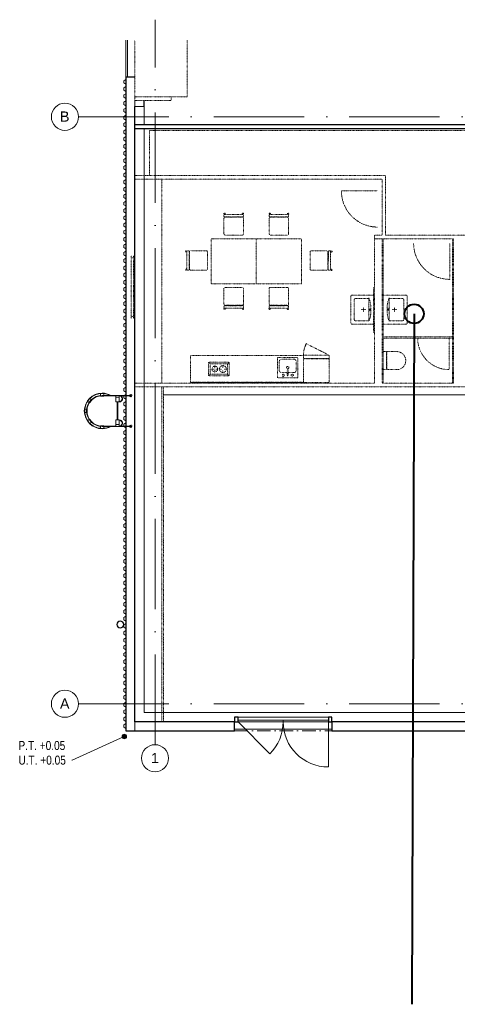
# Model space of a CAD drawing. Header units: millimetres. Extents: x -34728 to 839610, y -480656 to 464976.
# Tile 10 of 69: x -27647 to -17951, y -27888 to -6081. Entities that reach past the tile are written whole.
import ezdxf

# ---------------------------------------------------------------- set-up
doc = ezdxf.new("R2010")
doc.units = ezdxf.units.MM
for name, pattern in [('B_CARA_12', [2.6, 1, -0.8, 0, -0.8]), ('ČERCHOVANÁ', [25.4, 12.7, -6.35, 0, -6.35]), ('Čerchovaná 20mm', [3000, 2000, -500, 0, -500]), ('Čerchovaná 3mm', [500, 300, -100, 0, -100])]:
    doc.linetypes.add(name, pattern=pattern)
doc.layers.get('0').update_dxf_attribs({"color": 9})
for name, color, linetype, lineweight in [('CA_DVERE', 9, 'Continuous', 13), ('CA_DVERE18', 9, 'Continuous', 9), ('CA_DVERE25', 9, 'Continuous', 9), ('CA_DVERE_NEVHRA1', 9, 'Čerchovaná 3mm', 13), ('CA_IMPORTY18', 8, 'Continuous', 9), ('CA_OKNA25', 9, 'Continuous', 13), ('CA_OSY', 9, 'ČERCHOVANÁ', 9), ('CA_PODLAHA25', 9, 'Continuous', 13), ('CA_POHHRA18', 9, 'Continuous', 9), ('CA_POHHRA25', 9, 'Continuous', 13), ('CA_REZY', 9, 'Continuous', 25), ('CA_TEXT25', 9, 'Continuous', 9), ('CA_TEXT35', 9, 'Continuous', 9), ('CA_ZARIZPRED', 5, 'Continuous', 13)]:
    doc.layers.add(name, color=color, linetype=linetype, lineweight=lineweight)
doc.layers.add('khilfe', color=2, linetype='Continuous', lineweight=53, plot=False)
doc.styles.add('Arial_1', font='arial.ttf', dxfattribs={"height": 450})
doc.styles.add('Arial_2', font='arial.ttf', dxfattribs={"width": 0.8, "height": 200})

# ---------------------------------------------------------------- blocks, each defined once
blk = doc.blocks.new('Waschbecken 02 645 x 550 - Waschbecken-807663-PŮDORYS 1_NP _ vestavek V1')
at = {"layer": 'CA_ZARIZPRED', "linetype": 'B_CARA_12'}
for p, q in [((-200, 250), (-200, 150)), ((446, 150), (446, 250)), ((-200, 150), (-200, -220)), ((-135, 150), (-126, 150)), ((-125, -145), (-125, 150)), ((371, 150), (-125, 150)), ((-125, 150), (-125, 150)), ((73, 30), (173, 30)), ((103, 172), (103, 168)), ((123, -20), (123, 80)), ((143, 168), (143, 172)), ((371, 150), (371, -145)), ((371, 150), (381, 150)), ((371, 150), (371, 150)), ((446, -220), (446, 150)), ((341, -175), (-95, -175)), ((-170, -250), (416, -250))]:
    blk.add_line(p, q, dxfattribs=at)
at = {"layer": 'CA_ZARIZPRED', "linetype": 'B_CARA_12', "flags": 128}
for points in [[(-126, 150), (-81, 167), (-28, 181), (30, 190), (91, 195), (154, 195), (216, 190), (274, 181), (327, 167), (371, 150)], [(-95, -175), (-96, -175), (-97, -175), (-99, -175), (-100, -175), (-101, -174), (-102, -174), (-103, -174), (-104, -173), (-106, -173), (-107, -173), (-108, -172), (-109, -172), (-110, -171), (-111, -170), (-112, -170), (-113, -169), (-114, -168), (-115, -168), (-116, -167), (-117, -166), (-117, -165), (-118, -164), (-119, -163), (-120, -162), (-120, -161), (-121, -160), (-121, -159), (-122, -158), (-123, -157), (-123, -156), (-123, -155), (-124, -154), (-124, -152), (-124, -151), (-125, -150), (-125, -149), (-125, -148), (-125, -147), (-125, -145), (-125, -145)], [(371, -145), (371, -146), (371, -147), (371, -149), (370, -150), (370, -151), (370, -152), (370, -153), (369, -154), (369, -156), (368, -157), (368, -158), (367, -159), (367, -160), (366, -161), (366, -162), (365, -163), (364, -164), (363, -165), (363, -166), (362, -167), (361, -167), (360, -168), (359, -169), (358, -170), (357, -170), (356, -171), (355, -171), (354, -172), (353, -173), (352, -173), (351, -173), (349, -174), (348, -174), (347, -174), (346, -175), (345, -175), (344, -175), (342, -175), (341, -175), (341, -175)], [(-200, -220), (-200, -221), (-200, -222), (-200, -224), (-200, -225), (-199, -226), (-199, -227), (-199, -228), (-198, -229), (-198, -231), (-198, -232), (-197, -233), (-197, -234), (-196, -235), (-195, -236), (-195, -237), (-194, -238), (-193, -239), (-193, -240), (-192, -241), (-191, -242), (-190, -242), (-189, -243), (-188, -244), (-187, -245), (-186, -245), (-185, -246), (-184, -246), (-183, -247), (-182, -248), (-181, -248), (-180, -248), (-179, -249), (-177, -249), (-176, -249), (-175, -250), (-174, -250), (-173, -250), (-172, -250), (-170, -250), (-170, -250)], [(416, -250), (417, -250), (418, -250), (419, -250), (421, -250), (422, -249), (423, -249), (424, -249), (425, -248), (426, -248), (427, -248), (429, -247), (430, -247), (431, -246), (432, -245), (433, -245), (434, -244), (435, -243), (436, -243), (436, -242), (437, -241), (438, -240), (439, -239), (440, -238), (440, -237), (441, -236), (442, -235), (442, -234), (443, -233), (443, -232), (444, -231), (444, -230), (445, -229), (445, -227), (445, -226), (445, -225), (446, -224), (446, -223), (446, -222), (446, -220), (446, -220)]]:
    blk.add_lwpolyline(points, dxfattribs=at)
at = {"layer": 'CA_ZARIZPRED', "linetype": 'B_CARA_12'}
for centre, start, end in [((-95, -145), 180, 195), ((-95, -145), 255, 270), ((341, -145), 270, 285), ((341, -145), 345, 0), ((-170, -220), 180, 195), ((-170, -220), 210, 225), ((-170, -220), 255, 270), ((416, -220), 270, 285), ((416, -220), 300, 315), ((416, -220), 345, 0)]:
    blk.add_arc(centre, 30, start, end, dxfattribs=at)
for start_param, end_param in [(3.142504, 6.284097), (0.000912, 3.142504)]:
    blk.add_ellipse((123, 168), major_axis=(-20, 0), ratio=0.352391, start_param=start_param, end_param=end_param, dxfattribs=at)
blk = doc.blocks.new('Stůl_ pravoúhlý - 1830 x 0762mm-807761-PŮDORYS 1_NP _ vestavek V1')
at = {"layer": 'CA_ZARIZPRED', "color": 9, "linetype": 'B_CARA_12'}
for p, q in [((500, 500), (-500, 500)), ((-500, 500), (-500, -500)), ((500, -500), (500, 500)), ((-500, -500), (500, -500))]:
    blk.add_line(p, q, dxfattribs=at)
blk = doc.blocks.new('M_Křeslo_ Breuer - M_Křeslo_ Breuer-807763-PŮDORYS 1_NP _ vestavek V1')
at = {"layer": 'CA_ZARIZPRED', "color": 9, "linetype": 'B_CARA_12'}
for p, q in [((190, 241), (-191, 241)), ((-216, 216), (-216, -127)), ((216, -127), (216, 216)), ((-216, -176), (-216, -201)), ((203, -163), (-203, -163)), ((-203, -213), (203, -213)), ((-191, -152), (190, -152)), ((216, -201), (216, -176))]:
    blk.add_line(p, q, dxfattribs=at)
for centre, radius, start, end in [((-191, 216), 25.4, 90, 180), ((190, 216), 25.4, 0, 90), ((-203, -231), 15.1, 360, 180), ((-191, -127), 25.4, 180, 270), ((-203, -176), 12.7, 90, 180), ((-203, -201), 12.7, 180, 270), ((204, -231), 15.1, 360, 180), ((190, -127), 25.4, 270, 360), ((203, -176), 12.7, 360, 90), ((203, -201), 12.7, 270, 360), ((-203, -231), 15.1, 180, 360), ((204, -231), 15.1, 180, 360)]:
    blk.add_arc(centre, radius, start, end, dxfattribs=at)
blk = doc.blocks.new('Stůl_ pravoúhlý - 1830 x 0762mm-847135-PŮDORYS 1_NP _ vestavek V1')
at = {"layer": 'CA_ZARIZPRED', "color": 9, "linetype": 'B_CARA_12'}
for p, q in [((-500, 500), (500, 500)), ((-500, -500), (-500, 500)), ((500, 500), (500, -500)), ((500, -500), (-500, -500))]:
    blk.add_line(p, q, dxfattribs=at)
blk = doc.blocks.new('M_Křeslo_ Breuer - M_Křeslo_ Breuer-847136-PŮDORYS 1_NP _ vestavek V1')
at = {"layer": 'CA_ZARIZPRED', "color": 9, "linetype": 'B_CARA_12'}
for p, q in [((-216, 176), (-216, 201)), ((-216, -216), (-216, 127)), ((-203, 213), (203, 213)), ((203, 163), (-203, 163)), ((-191, 152), (190, 152)), ((216, 201), (216, 176)), ((216, 127), (216, -216)), ((190, -241), (-191, -241))]:
    blk.add_line(p, q, dxfattribs=at)
for centre, radius, start, end in [((-203, 231), 15.1, 0, 180), ((-203, 231), 15.1, 180, 0), ((204, 231), 15.1, 0, 180), ((204, 231), 15.1, 180, 0), ((-203, 201), 12.7, 90, 180), ((-203, 176), 12.7, 180, 270), ((-191, 127), 25.4, 90, 180), ((190, 127), 25.4, 0, 90), ((203, 201), 12.7, 0, 90), ((203, 176), 12.7, 270, 0), ((-191, -216), 25.4, 180, 270), ((190, -216), 25.4, 270, 0)]:
    blk.add_arc(centre, radius, start, end, dxfattribs=at)
blk = doc.blocks.new('M_Chladnička - 600 x 660mm-807744-PŮDORYS 1_NP _ vestavek V1')
at = {"layer": 'CA_ZARIZPRED', "color": 9, "linetype": 'B_CARA_12'}
for p, q in [((-339, -258), (-339, 266)), ((-339, 266), (231, 266)), ((231, 266), (231, -258)), ((231, -258), (-339, -258)), ((-339, -258), (-339, -334)), ((231, -258), (-339, -258)), ((231, -261), (-339, -261)), ((-339, -261), (-339, -334)), ((-339, -334), (231, -334)), ((-339, -334), (231, -334)), ((231, -334), (231, -258)), ((231, -334), (231, -261))]:
    blk.add_line(p, q, dxfattribs=at)
at = {"layer": 'CA_ZARIZPRED', "color": 9, "linetype": 'B_CARA_12', "lineweight": 9}
blk.add_line((169, -592), (-339, -334), dxfattribs=at)
blk.add_arc((-339, -334), 570, 333.0558, 0, dxfattribs=at)
blk = doc.blocks.new('CZ-Dveře_otočné_jednokřídlé_OCZ - CZ-Dveře_otočné_jednokřídlé_900-2375230-PŮDORYS 1_NP _ vestavek V1')
at = {"layer": 'CA_DVERE18', "linetype": 'B_CARA_12'}
blk.add_line((400, 140), (400, 940), dxfattribs=at)
blk.add_arc((400, 140), 800, 90, 180, dxfattribs=at)
blk = doc.blocks.new('HP_1x1 - 1500x1500-2386200-PŮDORYS 1_NP _ vestavek V1')
at = {"layer": 'CA_OKNA25', "linetype": 'B_CARA_12', "lineweight": 9}
for p, q in [((-700, -25), (700, -25)), ((-700, -75), (700, -75)), ((-650, -25), (-650, -75)), ((650, -25), (650, -75))]:
    blk.add_line(p, q, dxfattribs=at)
blk = doc.blocks.new('M_Deska linky s výlevkou1 - Hloubka 600mm 2-2334104-PŮDORYS 1_NP _ vestavek V1')
at = {"layer": 'CA_ZARIZPRED', "color": 9, "linetype": 'B_CARA_12', "lineweight": 9}
for p, q in [((1300, 0), (-1200, 0)), ((-1200, 0), (-1200, -10)), ((1300, -610), (1300, 0)), ((-1200, -19), (1300, -19)), ((-1200, -610), (1300, -610))]:
    blk.add_line(p, q, dxfattribs=at)
blk = doc.blocks.new('M_Kuchyňský dřez_ ostrůvek - 450 x 450mm-807841-PŮDORYS 1_NP _ vestavek V1')
at = {"layer": 'CA_ZARIZPRED', "linetype": 'B_CARA_12'}
for p, q in [((241, 227), (-209, 227)), ((-209, 227), (-209, -223)), ((241, -223), (241, 227)), ((-171, 62), (-171, -134)), ((3, 113), (-120, 113)), ((3, 170), (3, 53)), ((28, 170), (28, 53)), ((152, 113), (28, 113)), ((203, -134), (203, 62)), ((-120, -185), (152, -185)), ((-209, -223), (241, -223))]:
    blk.add_line(p, q, dxfattribs=at)
for centre, radius, start, end in [((-120, 62), 50.8, 90, 180), ((-84, 170), 25.4, 360, 180), ((-84, 170), 25.4, 180, 0), ((16, 0), 25.4, 360, 180), ((16, 0), 25.4, 180, 0), ((16, 170), 12.7, 360, 180), ((16, 53), 12.7, 180, 0), ((117, 172), 25.4, 360, 180), ((117, 172), 25.4, 180, 0), ((152, 62), 50.8, 360, 90), ((-120, -134), 50.8, 180, 270), ((152, -134), 50.8, 270, 0)]:
    blk.add_arc(centre, radius, start, end, dxfattribs=at)
blk = doc.blocks.new('M_Sporák_ 2 jedn_ - 305 x 457mm-807844-PŮDORYS 1_NP _ vestavek V1')
at = {"layer": 'CA_ZARIZPRED', "color": 9, "linetype": 'B_CARA_12'}
for p, q in [((-76, 259), (-38, 221)), ((-76, -198), (-76, 259)), ((-76, 259), (229, 259)), ((-38, -160), (-38, 221)), ((-38, 221), (191, 221)), ((229, 259), (191, 221)), ((191, 221), (191, -160)), ((229, 259), (229, -198)), ((51, 119), (-13, 119)), ((76, 144), (76, 208)), ((76, 94), (76, 56)), ((102, 119), (165, 119)), ((-76, -198), (-38, -160)), ((229, -198), (-76, -198)), ((191, -160), (-38, -160)), ((57, -59), (-6, -59)), ((76, -40), (76, -2)), ((76, -78), (76, -141)), ((95, -59), (159, -59)), ((229, -198), (191, -160))]:
    blk.add_line(p, q, dxfattribs=at)
for centre, radius, start, end in [((76, 119), 76.2, 360, 180), ((76, 119), 76.2, 180, 0), ((76, -59), 63.5, 360, 180), ((76, -59), 63.5, 180, 0)]:
    blk.add_arc(centre, radius, start, end, dxfattribs=at)
blk = doc.blocks.new('HP_Jednokridle-oboustrana-zaruben1 - 700x1970-1359875-PŮDORYS 1_NP _ vestavek V1')
at = {"layer": 'CA_DVERE', "linetype": 'B_CARA_12'}
blk.add_line((-370, 15), (-370, 715), dxfattribs=at)
blk.add_arc((-370, 15), 700, 0, 90, dxfattribs=at)
blk = doc.blocks.new('WC 01 - WC-807661-PŮDORYS 1_NP _ vestavek V1')
at = {"layer": 'CA_ZARIZPRED', "linetype": 'B_CARA_12'}
for p, q in [((-200, 280), (-200, 210)), ((200, 210), (200, 280)), ((-200, 210), (200, 210)), ((-200, 200), (-200, 210)), ((200, 200), (-200, 200)), ((-200, 200), (-200, -20)), ((200, 210), (200, 200)), ((200, -20), (200, 200))]:
    blk.add_line(p, q, dxfattribs=at)
blk.add_arc((0, -20), 200, 180, 360, dxfattribs=at)
blk = doc.blocks.new('Waschbecken 02 645 x 550 - Waschbecken-V1-PŮDORYS 1_NP _ vestavek V1')
at = {"layer": 'CA_ZARIZPRED', "linetype": 'B_CARA_12'}
for p, q in [((-200, 280), (-200, 150)), ((446, 150), (446, 280)), ((-200, 150), (-200, -220)), ((-135, 150), (-126, 150)), ((-125, -145), (-125, 150)), ((371, 150), (-125, 150)), ((-125, 150), (-125, 150)), ((73, 30), (173, 30)), ((103, 172), (103, 168)), ((123, -20), (123, 80)), ((143, 168), (143, 172)), ((371, 150), (371, -145)), ((371, 150), (381, 150)), ((371, 150), (371, 150)), ((446, -220), (446, 150)), ((341, -175), (-95, -175)), ((-170, -250), (416, -250))]:
    blk.add_line(p, q, dxfattribs=at)
at = {"layer": 'CA_ZARIZPRED', "linetype": 'B_CARA_12', "flags": 128}
for points in [[(-126, 150), (-81, 167), (-28, 181), (30, 190), (91, 195), (154, 195), (216, 190), (274, 181), (327, 167), (371, 150)], [(-95, -175), (-96, -175), (-97, -175), (-99, -175), (-100, -175), (-101, -174), (-102, -174), (-103, -174), (-104, -173), (-106, -173), (-107, -173), (-108, -172), (-109, -172), (-110, -171), (-111, -170), (-112, -170), (-113, -169), (-114, -168), (-115, -168), (-116, -167), (-117, -166), (-117, -165), (-118, -164), (-119, -163), (-120, -162), (-120, -161), (-121, -160), (-121, -159), (-122, -158), (-123, -157), (-123, -156), (-123, -155), (-124, -154), (-124, -152), (-124, -151), (-125, -150), (-125, -149), (-125, -148), (-125, -147), (-125, -145), (-125, -145)], [(371, -145), (371, -146), (371, -147), (371, -149), (370, -150), (370, -151), (370, -152), (370, -153), (369, -154), (369, -156), (368, -157), (368, -158), (367, -159), (367, -160), (366, -161), (366, -162), (365, -163), (364, -164), (363, -165), (363, -166), (362, -167), (361, -167), (360, -168), (359, -169), (358, -170), (357, -170), (356, -171), (355, -171), (354, -172), (353, -173), (352, -173), (351, -173), (349, -174), (348, -174), (347, -174), (346, -175), (345, -175), (344, -175), (342, -175), (341, -175), (341, -175)], [(-200, -220), (-200, -221), (-200, -222), (-200, -224), (-200, -225), (-199, -226), (-199, -227), (-199, -228), (-198, -229), (-198, -231), (-198, -232), (-197, -233), (-197, -234), (-196, -235), (-195, -236), (-195, -237), (-194, -238), (-193, -239), (-193, -240), (-192, -241), (-191, -242), (-190, -242), (-189, -243), (-188, -244), (-187, -245), (-186, -245), (-185, -246), (-184, -246), (-183, -247), (-182, -248), (-181, -248), (-180, -248), (-179, -249), (-177, -249), (-176, -249), (-175, -250), (-174, -250), (-173, -250), (-172, -250), (-170, -250), (-170, -250)], [(416, -250), (417, -250), (418, -250), (419, -250), (421, -250), (422, -249), (423, -249), (424, -249), (425, -248), (426, -248), (427, -248), (429, -247), (430, -247), (431, -246), (432, -245), (433, -245), (434, -244), (435, -243), (436, -243), (436, -242), (437, -241), (438, -240), (439, -239), (440, -238), (440, -237), (441, -236), (442, -235), (442, -234), (443, -233), (443, -232), (444, -231), (444, -230), (445, -229), (445, -227), (445, -226), (445, -225), (446, -224), (446, -223), (446, -222), (446, -220), (446, -220)]]:
    blk.add_lwpolyline(points, dxfattribs=at)
at = {"layer": 'CA_ZARIZPRED', "linetype": 'B_CARA_12'}
for centre, start, end in [((-95, -145), 180, 195), ((-95, -145), 255, 270), ((341, -145), 270, 285), ((341, -145), 345, 0), ((-170, -220), 180, 195), ((-170, -220), 210, 225), ((-170, -220), 255, 270), ((416, -220), 270, 285), ((416, -220), 300, 315), ((416, -220), 345, 0)]:
    blk.add_arc(centre, 30, start, end, dxfattribs=at)
for start_param, end_param in [(3.142504, 6.284097), (0.000912, 3.142504)]:
    blk.add_ellipse((123, 168), major_axis=(-20, 0), ratio=0.352391, start_param=start_param, end_param=end_param, dxfattribs=at)
blk = doc.blocks.new('CZ-Dveře_otočné_jednokřídlé_OCZ - CZ-Dveře_otočné_jednokřídlé_900-2406754-PŮDORYS 1_NP _ vestavek V1')
at = {"layer": 'CA_DVERE18', "linetype": 'B_CARA_12'}
blk.add_line((400, -140), (400, -940), dxfattribs=at)
blk.add_arc((400, -140), 800, 180, 270, dxfattribs=at)
blk = doc.blocks.new('Žebřík s ochrannou klecí - Standardní-1797128-PŮDORYS 1_NP _ vestavek V1')
at = {"layer": 'CA_ZARIZPRED', "color": 9}
for p, q in [((-219, 955), (-277, 907)), ((-248, 873), (-277, 907)), ((-187, 917), (-245, 868)), ((-240, 862), (-182, 911)), ((-219, 955), (-190, 920)), ((-182, 911), (-187, 917)), ((-37, 977), (-37, 1021)), ((38, 1021), (-37, 1021)), ((38, 971), (-37, 971)), ((-37, 971), (-37, 963)), ((-37, 963), (38, 963)), ((38, 1021), (38, 977)), ((38, 963), (38, 971)), ((187, 917), (182, 911)), ((182, 911), (240, 862)), ((245, 868), (187, 917)), ((190, 920), (219, 955)), ((277, 907), (219, 955)), ((277, 907), (248, 873)), ((-386, 673), (-341, 673)), ((-386, 673), (-386, 598)), ((-328, 673), (-336, 673)), ((-336, 673), (-336, 598)), ((-328, 598), (-328, 673)), ((-245, 868), (-240, 862)), ((240, 862), (245, 868)), ((336, 673), (326, 673)), ((326, 673), (326, 598)), ((336, 598), (336, 673)), ((341, 673), (386, 673)), ((386, 598), (386, 673)), ((-344, 598), (-386, 598)), ((-344, 635), (-344, 0)), ((-336, 330), (-336, 635)), ((-336, 598), (-328, 598)), ((326, 598), (336, 598)), ((336, 635), (336, 330)), ((344, 0), (344, 635)), ((386, 598), (344, 598)), ((-302, 330), (-336, 330)), ((-336, 0), (-336, 255)), ((-336, 255), (-302, 255)), ((-302, 255), (-302, 330)), ((-302, 330), (-200, 330)), ((-200, 255), (-302, 255)), ((-200, 330), (-200, 255)), ((200, 303), (-200, 303)), ((-200, 283), (200, 283)), ((200, 330), (302, 330)), ((200, 330), (200, 255)), ((302, 255), (200, 255)), ((336, 330), (302, 330)), ((302, 330), (302, 255)), ((302, 255), (336, 255)), ((336, 255), (336, 0)), ((-336, 0), (-344, 0)), ((336, 0), (344, 0))]:
    blk.add_line(p, q, dxfattribs=at)
for centre, radius, start, end in [((0, 635), 394, 360, 180), ((0, 635), 386, 135.599, 174.4058), ((0, 635), 344, 0, 180), ((0, 635), 336, 0, 180), ((0, 635), 386, 95.5942, 124.4106), ((0, 635), 386, 55.5942, 84.4058), ((0, 635), 386, 5.5942, 44.4058), ((0, 635), 394, 180, 209.1783), ((0, 635), 386, 185.5932, 206.627), ((0, 635), 394, 330.8217, 0), ((0, 635), 386, 333.373, 354.4068), ((-272, 255), 72, 206.0868, 360), ((-272, 255), 64, 180, 0), ((272, 255), 72, 180, 333.9132), ((272, 255), 64, 180, 360), ((-340, 0), 25.4, 99.1321, 270), ((-340, 0), 25.4, 160.8271, 165), ((-340, 0), 25.4, 175.5223, 180), ((-340, 0), 25.4, 146.15, 152.9213), ((-340, 0), 25.4, 131.4854, 135), ((-340, 0), 25.4, 116.8297, 123.6126), ((-340, 0), 25.4, 102.1779, 108.9464), ((-340, 0), 25.4, 270, 81.0107), ((-340, 0), 25.4, 71.1059, 77.8904), ((-340, 0), 25.4, 56.4369, 63.2327), ((-340, 0), 25.4, 45, 48.571), ((-340, 0), 25.4, 27.1206, 33.9004), ((-340, 0), 25.4, 15, 19.2173), ((-340, 0), 25.4, 0, 4.5161), ((340, 0), 25.4, 98.9893, 270), ((340, 0), 25.4, 160.7827, 165), ((340, 0), 25.4, 175.4839, 180), ((340, 0), 25.4, 146.0996, 152.8794), ((340, 0), 25.4, 131.429, 135), ((340, 0), 25.4, 116.7673, 123.5631), ((340, 0), 25.4, 102.1096, 108.8941), ((340, 0), 25.4, 270, 80.8679), ((340, 0), 25.4, 71.0536, 77.8221), ((340, 0), 25.4, 56.3874, 63.1703), ((340, 0), 25.4, 45, 48.5146), ((340, 0), 25.4, 27.0787, 33.85), ((340, 0), 25.4, 15, 19.1729), ((340, 0), 25.4, 0, 4.4777), ((-340, 0), 25.4, 190.2451, 195), ((-340, 0), 25.4, 205.0139, 210), ((-340, 0), 25.4, 219.8676, 225), ((-340, 0), 25.4, 234.9075, 240), ((-340, 0), 25.4, 300, 305.1067), ((-340, 0), 25.4, 315, 320.1527), ((-340, 0), 25.4, 330, 335.0125), ((-340, 0), 25.4, 345, 349.7872), ((340, 0), 25.4, 190.2128, 195), ((340, 0), 25.4, 204.9875, 210), ((340, 0), 25.4, 219.8473, 225), ((340, 0), 25.4, 234.8933, 240), ((340, 0), 25.4, 300, 305.0925), ((340, 0), 25.4, 315, 320.1324), ((340, 0), 25.4, 330, 334.9861), ((340, 0), 25.4, 345, 349.7549)]:
    blk.add_arc(centre, radius, start, end, dxfattribs=at)
blk = doc.blocks.new('CZ-Dveře_otočné_dvoukřídlé_OCZ typ2 - CZ-Dveře_otočné_dvoukřídlé_2x3_5-2140954-PŮDORYS 1_NP _ vestavek V1')
at = {"layer": 'CA_DVERE18'}
for p, q in [((-1000, 200), (1000, 200)), ((-1000, 100), (-293, -607)), ((1000, 100), (1000, -900))]:
    blk.add_line(p, q, dxfattribs=at)
for centre, start, end in [((-1000, 100), 315, 0), ((1000, 100), 180, 270)]:
    blk.add_arc(centre, 1000, start, end, dxfattribs=at)
at = {"layer": 'CA_DVERE25', "lineweight": 25}
for p, q in [((-1000, 200), (-1080, 200)), ((-1080, 200), (-1080, 100)), ((-1080, 100), (-1000, 100)), ((-1000, 100), (-1000, 200)), ((1080, 200), (1000, 200)), ((1000, 200), (1000, 100)), ((1000, 100), (1080, 100)), ((1080, 100), (1080, 200))]:
    blk.add_line(p, q, dxfattribs=at)
at = {"layer": 'CA_DVERE25'}
for p, q in [((0, 140), (-1000, 140)), ((-1000, 140), (-1000, 100)), ((-1000, 100), (0, 100)), ((0, 100), (0, 140)), ((1000, 140), (0, 140)), ((0, 140), (0, 100)), ((0, 100), (1000, 100)), ((1000, 100), (1000, 140))]:
    blk.add_line(p, q, dxfattribs=at)
at = {"layer": 'CA_DVERE_NEVHRA1'}
blk.add_line((-1080, -100), (1080, -100), dxfattribs=at)
blk = doc.blocks.new('Opakovaný detail - 40-518357-PŮDORYS 1_NP _ vestavek V1')
at = {"layer": 'CA_POHHRA18'}
for p, q in [((-14167, 250), (-14141, 250)), ((-14141, 250), (-14112, 211)), ((-14061, 211), (-14032, 250)), ((-14032, 250), (-14007, 250)), ((-14008, 250), (-13983, 250)), ((-13983, 250), (-13954, 211)), ((-13903, 211), (-13874, 250)), ((-13874, 250), (-13848, 250)), ((-13850, 250), (-13824, 250)), ((-13824, 250), (-13795, 211)), ((-13744, 211), (-13715, 250)), ((-13715, 250), (-13690, 250)), ((-13691, 250), (-13666, 250)), ((-13666, 250), (-13637, 211)), ((-13586, 211), (-13557, 250)), ((-13557, 250), (-13531, 250)), ((-13533, 250), (-13507, 250)), ((-13507, 250), (-13478, 211)), ((-13427, 211), (-13398, 250)), ((-13398, 250), (-13373, 250)), ((-13374, 250), (-13348, 250)), ((-13348, 250), (-13319, 211)), ((-13268, 211), (-13239, 250)), ((-13239, 250), (-13214, 250)), ((-13215, 250), (-13190, 250)), ((-13190, 250), (-13161, 211)), ((-13110, 211), (-13081, 250)), ((-13081, 250), (-13055, 250)), ((-13057, 250), (-13031, 250)), ((-13031, 250), (-13002, 211)), ((-12951, 211), (-12922, 250)), ((-12922, 250), (-12897, 250)), ((-12898, 250), (-12873, 250)), ((-12873, 250), (-12844, 211)), ((-12793, 211), (-12764, 250)), ((-12764, 250), (-12738, 250)), ((-12740, 250), (-12714, 250)), ((-12714, 250), (-12685, 211)), ((-12634, 211), (-12605, 250)), ((-12605, 250), (-12580, 250)), ((-12581, 250), (-12556, 250)), ((-12556, 250), (-12527, 211)), ((-12476, 211), (-12447, 250)), ((-12447, 250), (-12421, 250)), ((-12423, 250), (-12397, 250)), ((-12397, 250), (-12368, 211)), ((-12317, 211), (-12288, 250)), ((-12288, 250), (-12263, 250)), ((-12264, 250), (-12239, 250)), ((-12239, 250), (-12210, 211)), ((-12159, 211), (-12130, 250)), ((-12130, 250), (-12104, 250)), ((-12106, 250), (-12080, 250)), ((-12080, 250), (-12051, 211)), ((-12000, 211), (-11971, 250)), ((-11971, 250), (-11946, 250)), ((-11947, 250), (-11922, 250)), ((-11922, 250), (-11893, 211)), ((-11842, 211), (-11813, 250)), ((-11813, 250), (-11787, 250)), ((-11789, 250), (-11763, 250)), ((-11763, 250), (-11734, 211)), ((-11683, 211), (-11654, 250)), ((-11654, 250), (-11629, 250)), ((-11630, 250), (-11605, 250)), ((-11605, 250), (-11576, 211)), ((-11525, 211), (-11496, 250)), ((-11496, 250), (-11470, 250)), ((-11471, 250), (-11446, 250)), ((-11446, 250), (-11417, 211)), ((-11366, 211), (-11337, 250)), ((-11337, 250), (-11311, 250)), ((-11313, 250), (-11287, 250)), ((-11287, 250), (-11258, 211)), ((-11207, 211), (-11178, 250)), ((-11178, 250), (-11153, 250)), ((-11154, 250), (-11129, 250)), ((-11129, 250), (-11100, 211)), ((-11049, 211), (-11020, 250)), ((-11020, 250), (-10994, 250)), ((-10996, 250), (-10970, 250)), ((-10970, 250), (-10941, 211)), ((-10890, 211), (-10861, 250)), ((-10861, 250), (-10836, 250)), ((-10837, 250), (-10812, 250)), ((-10812, 250), (-10783, 211)), ((-10732, 211), (-10703, 250)), ((-10703, 250), (-10677, 250)), ((-10679, 250), (-10653, 250)), ((-10653, 250), (-10624, 211)), ((-10573, 211), (-10544, 250)), ((-10544, 250), (-10519, 250)), ((-10520, 250), (-10495, 250)), ((-10495, 250), (-10466, 211)), ((-10415, 211), (-10386, 250)), ((-10386, 250), (-10360, 250)), ((-10362, 250), (-10336, 250)), ((-10336, 250), (-10307, 211)), ((-10256, 211), (-10227, 250)), ((-10227, 250), (-10202, 250)), ((-10203, 250), (-10178, 250)), ((-10178, 250), (-10149, 211)), ((-10098, 211), (-10069, 250)), ((-10069, 250), (-10043, 250)), ((-10045, 250), (-10019, 250)), ((-10019, 250), (-9990, 211)), ((-9939, 211), (-9910, 250)), ((-9910, 250), (-9885, 250)), ((-9886, 250), (-9861, 250)), ((-9861, 250), (-9832, 211)), ((-9781, 211), (-9752, 250)), ((-9752, 250), (-9726, 250)), ((-9727, 250), (-9702, 250)), ((-9702, 250), (-9673, 211)), ((-9622, 211), (-9593, 250)), ((-9593, 250), (-9567, 250)), ((-9569, 250), (-9543, 250)), ((-9543, 250), (-9514, 211)), ((-9463, 211), (-9434, 250)), ((-9434, 250), (-9409, 250)), ((-9410, 250), (-9385, 250)), ((-9385, 250), (-9356, 211)), ((-9305, 211), (-9276, 250)), ((-9276, 250), (-9250, 250)), ((-9252, 250), (-9226, 250)), ((-9226, 250), (-9197, 211)), ((-9146, 211), (-9117, 250)), ((-9117, 250), (-9092, 250)), ((-9093, 250), (-9068, 250)), ((-9068, 250), (-9039, 211)), ((-8988, 211), (-8959, 250)), ((-8959, 250), (-8933, 250)), ((-8935, 250), (-8909, 250)), ((-8909, 250), (-8880, 211)), ((-8829, 211), (-8800, 250)), ((-8800, 250), (-8775, 250)), ((-8776, 250), (-8751, 250)), ((-8751, 250), (-8722, 211)), ((-8671, 211), (-8642, 250)), ((-8642, 250), (-8616, 250)), ((-8618, 250), (-8592, 250)), ((-8592, 250), (-8563, 211)), ((-8512, 211), (-8483, 250)), ((-8483, 250), (-8458, 250)), ((-8459, 250), (-8434, 250)), ((-8434, 250), (-8405, 211)), ((-8354, 211), (-8325, 250)), ((-8325, 250), (-8299, 250)), ((-8301, 250), (-8275, 250)), ((-8275, 250), (-8246, 211)), ((-8195, 211), (-8166, 250)), ((-8166, 250), (-8141, 250)), ((-8142, 250), (-8117, 250)), ((-8117, 250), (-8088, 211)), ((-8037, 211), (-8008, 250)), ((-8008, 250), (-7982, 250)), ((-7984, 250), (-7958, 250)), ((-7958, 250), (-7929, 211)), ((-7878, 211), (-7849, 250)), ((-7849, 250), (-7824, 250)), ((-7825, 250), (-7799, 250)), ((-7799, 250), (-7770, 211)), ((-7719, 211), (-7690, 250)), ((-7690, 250), (-7665, 250)), ((-7666, 250), (-7641, 250)), ((-7641, 250), (-7612, 211)), ((-7561, 211), (-7532, 250)), ((-7532, 250), (-7506, 250)), ((-7508, 250), (-7482, 250)), ((-7482, 250), (-7453, 211)), ((-7402, 211), (-7373, 250)), ((-7373, 250), (-7348, 250)), ((-7349, 250), (-7324, 250)), ((-7324, 250), (-7295, 211)), ((-7244, 211), (-7215, 250)), ((-7215, 250), (-7189, 250)), ((-7191, 250), (-7165, 250)), ((-7165, 250), (-7136, 211)), ((-7085, 211), (-7056, 250)), ((-7056, 250), (-7031, 250)), ((-7032, 250), (-7007, 250)), ((-7007, 250), (-6978, 211)), ((-6927, 211), (-6898, 250)), ((-6898, 250), (-6872, 250)), ((-6874, 250), (-6848, 250)), ((-6848, 250), (-6819, 211)), ((-6768, 211), (-6739, 250)), ((-6739, 250), (-6714, 250)), ((-6715, 250), (-6690, 250)), ((-6690, 250), (-6661, 211)), ((-6610, 211), (-6581, 250)), ((-6581, 250), (-6555, 250)), ((-6557, 250), (-6531, 250)), ((-6531, 250), (-6502, 211)), ((-6451, 211), (-6422, 250)), ((-6422, 250), (-6397, 250)), ((-6398, 250), (-6373, 250)), ((-6373, 250), (-6344, 211)), ((-6293, 211), (-6264, 250)), ((-6264, 250), (-6238, 250)), ((-6240, 250), (-6214, 250)), ((-6214, 250), (-6185, 211)), ((-6134, 211), (-6105, 250)), ((-6105, 250), (-6080, 250)), ((-6081, 250), (-6056, 250)), ((-6056, 250), (-6027, 211)), ((-5976, 211), (-5947, 250)), ((-5947, 250), (-5921, 250)), ((-5922, 250), (-5897, 250)), ((-5897, 250), (-5868, 211)), ((-5817, 211), (-5788, 250)), ((-5788, 250), (-5762, 250)), ((-5764, 250), (-5738, 250)), ((-5738, 250), (-5709, 211)), ((-5658, 211), (-5629, 250)), ((-5629, 250), (-5604, 250)), ((-5605, 250), (-5580, 250)), ((-5580, 250), (-5551, 211)), ((-5500, 211), (-5471, 250)), ((-5471, 250), (-5445, 250)), ((-5447, 250), (-5421, 250)), ((-5421, 250), (-5392, 211)), ((-5341, 211), (-5312, 250)), ((-5312, 250), (-5287, 250)), ((-5288, 250), (-5263, 250)), ((-5263, 250), (-5234, 211)), ((-5183, 211), (-5154, 250)), ((-5154, 250), (-5128, 250)), ((-5130, 250), (-5104, 250)), ((-5104, 250), (-5075, 211)), ((-5024, 211), (-4995, 250)), ((-4995, 250), (-4970, 250)), ((-4971, 250), (-4946, 250)), ((-4946, 250), (-4917, 211)), ((-4866, 211), (-4837, 250)), ((-4837, 250), (-4811, 250)), ((-4813, 250), (-4787, 250)), ((-4787, 250), (-4758, 211)), ((-4707, 211), (-4678, 250)), ((-4678, 250), (-4653, 250)), ((-4654, 250), (-4629, 250)), ((-4629, 250), (-4600, 211)), ((-4549, 211), (-4520, 250)), ((-4520, 250), (-4494, 250)), ((-4496, 250), (-4470, 250)), ((-4470, 250), (-4441, 211)), ((-4390, 211), (-4361, 250)), ((-4361, 250), (-4336, 250)), ((-4337, 250), (-4312, 250)), ((-4312, 250), (-4283, 211)), ((-4232, 211), (-4203, 250)), ((-4203, 250), (-4177, 250)), ((-4179, 250), (-4153, 250)), ((-4153, 250), (-4124, 211)), ((-4073, 211), (-4044, 250)), ((-4044, 250), (-4019, 250)), ((-4020, 250), (-3994, 250)), ((-3994, 250), (-3965, 211)), ((-3914, 211), (-3885, 250)), ((-3885, 250), (-3860, 250)), ((-3861, 250), (-3836, 250)), ((-3836, 250), (-3807, 211)), ((-3756, 211), (-3727, 250)), ((-3727, 250), (-3701, 250)), ((-3703, 250), (-3677, 250)), ((-3677, 250), (-3648, 211)), ((-3597, 211), (-3568, 250)), ((-3568, 250), (-3543, 250)), ((-3544, 250), (-3519, 250)), ((-3519, 250), (-3490, 211)), ((-3439, 211), (-3410, 250)), ((-3410, 250), (-3384, 250)), ((-3386, 250), (-3360, 250)), ((-3360, 250), (-3331, 211)), ((-3280, 211), (-3251, 250)), ((-3251, 250), (-3226, 250)), ((-3227, 250), (-3202, 250)), ((-3202, 250), (-3173, 211)), ((-3122, 211), (-3093, 250)), ((-3093, 250), (-3067, 250)), ((-3069, 250), (-3043, 250)), ((-3043, 250), (-3014, 211)), ((-2963, 211), (-2934, 250)), ((-2934, 250), (-2909, 250)), ((-2910, 250), (-2885, 250)), ((-2885, 250), (-2856, 211)), ((-2805, 211), (-2776, 250)), ((-2776, 250), (-2750, 250)), ((-2752, 250), (-2726, 250)), ((-2726, 250), (-2697, 211)), ((-2646, 211), (-2617, 250)), ((-2617, 250), (-2592, 250)), ((-2593, 250), (-2568, 250)), ((-2568, 250), (-2539, 211)), ((-2488, 211), (-2459, 250)), ((-2459, 250), (-2433, 250)), ((-2435, 250), (-2409, 250)), ((-2409, 250), (-2380, 211)), ((-2329, 211), (-2300, 250)), ((-2300, 250), (-2275, 250)), ((-2276, 250), (-2250, 250)), ((-2250, 250), (-2221, 211)), ((-2170, 211), (-2141, 250)), ((-2141, 250), (-2116, 250)), ((-2117, 250), (-2092, 250)), ((-2092, 250), (-2063, 211)), ((-2012, 211), (-1983, 250)), ((-1983, 250), (-1957, 250)), ((-1959, 250), (-1933, 250)), ((-1933, 250), (-1904, 211)), ((-1853, 211), (-1824, 250)), ((-1824, 250), (-1799, 250)), ((-1800, 250), (-1775, 250)), ((-1775, 250), (-1746, 211)), ((-1695, 211), (-1666, 250)), ((-1666, 250), (-1640, 250)), ((-1642, 250), (-1616, 250)), ((-1616, 250), (-1587, 211)), ((-1536, 211), (-1507, 250)), ((-1507, 250), (-1482, 250)), ((-1483, 250), (-1458, 250)), ((-1458, 250), (-1429, 211)), ((-1378, 211), (-1349, 250)), ((-1349, 250), (-1323, 250)), ((-1325, 250), (-1299, 250)), ((-1299, 250), (-1270, 211)), ((-1219, 211), (-1190, 250)), ((-1190, 250), (-1165, 250)), ((-1166, 250), (-1141, 250)), ((-1141, 250), (-1112, 211)), ((-1061, 211), (-1032, 250)), ((-1032, 250), (-1006, 250)), ((-1008, 250), (-982, 250)), ((-982, 250), (-953, 211)), ((-902, 211), (-873, 250)), ((-873, 250), (-848, 250)), ((-849, 250), (-824, 250)), ((-824, 250), (-795, 211)), ((-744, 211), (-715, 250)), ((-715, 250), (-689, 250)), ((-691, 250), (-665, 250)), ((-665, 250), (-636, 211)), ((-585, 211), (-556, 250)), ((-556, 250), (-531, 250)), ((-532, 250), (-507, 250)), ((-507, 250), (-478, 211)), ((-427, 211), (-398, 250)), ((-398, 250), (-372, 250)), ((-373, 250), (-348, 250)), ((-348, 250), (-319, 211)), ((-268, 211), (-239, 250)), ((-239, 250), (-213, 250)), ((-215, 250), (-189, 250)), ((-189, 250), (-160, 211)), ((-109, 211), (-80, 250)), ((-80, 250), (-55, 250)), ((-56, 250), (-31, 250)), ((-31, 250), (-2, 211)), ((49, 211), (78, 250)), ((78, 250), (104, 250)), ((102, 250), (128, 250)), ((128, 250), (157, 211)), ((208, 211), (237, 250)), ((237, 250), (262, 250)), ((-14112, 211), (-14061, 211)), ((-13954, 211), (-13903, 211)), ((-13795, 211), (-13744, 211)), ((-13637, 211), (-13586, 211)), ((-13478, 211), (-13427, 211)), ((-13319, 211), (-13268, 211)), ((-13161, 211), (-13110, 211)), ((-13002, 211), (-12951, 211)), ((-12844, 211), (-12793, 211)), ((-12685, 211), (-12634, 211)), ((-12527, 211), (-12476, 211)), ((-12368, 211), (-12317, 211)), ((-12210, 211), (-12159, 211)), ((-12051, 211), (-12000, 211)), ((-11893, 211), (-11842, 211)), ((-11734, 211), (-11683, 211)), ((-11576, 211), (-11525, 211)), ((-11417, 211), (-11366, 211)), ((-11258, 211), (-11207, 211)), ((-11100, 211), (-11049, 211)), ((-10941, 211), (-10890, 211)), ((-10783, 211), (-10732, 211)), ((-10624, 211), (-10573, 211)), ((-10466, 211), (-10415, 211)), ((-10307, 211), (-10256, 211)), ((-10149, 211), (-10098, 211)), ((-9990, 211), (-9939, 211)), ((-9832, 211), (-9781, 211)), ((-9673, 211), (-9622, 211)), ((-9514, 211), (-9463, 211)), ((-9356, 211), (-9305, 211)), ((-9197, 211), (-9146, 211)), ((-9039, 211), (-8988, 211)), ((-8880, 211), (-8829, 211)), ((-8722, 211), (-8671, 211)), ((-8563, 211), (-8512, 211)), ((-8405, 211), (-8354, 211)), ((-8246, 211), (-8195, 211)), ((-8088, 211), (-8037, 211)), ((-7929, 211), (-7878, 211)), ((-7770, 211), (-7719, 211)), ((-7612, 211), (-7561, 211)), ((-7453, 211), (-7402, 211)), ((-7295, 211), (-7244, 211)), ((-7136, 211), (-7085, 211)), ((-6978, 211), (-6927, 211)), ((-6819, 211), (-6768, 211)), ((-6661, 211), (-6610, 211)), ((-6502, 211), (-6451, 211)), ((-6344, 211), (-6293, 211)), ((-6185, 211), (-6134, 211)), ((-6027, 211), (-5976, 211)), ((-5868, 211), (-5817, 211)), ((-5709, 211), (-5658, 211)), ((-5551, 211), (-5500, 211)), ((-5392, 211), (-5341, 211)), ((-5234, 211), (-5183, 211)), ((-5075, 211), (-5024, 211)), ((-4917, 211), (-4866, 211)), ((-4758, 211), (-4707, 211)), ((-4600, 211), (-4549, 211)), ((-4441, 211), (-4390, 211)), ((-4283, 211), (-4232, 211)), ((-4124, 211), (-4073, 211)), ((-3965, 211), (-3914, 211)), ((-3807, 211), (-3756, 211)), ((-3648, 211), (-3597, 211)), ((-3490, 211), (-3439, 211)), ((-3331, 211), (-3280, 211)), ((-3173, 211), (-3122, 211)), ((-3014, 211), (-2963, 211)), ((-2856, 211), (-2805, 211)), ((-2697, 211), (-2646, 211)), ((-2539, 211), (-2488, 211)), ((-2380, 211), (-2329, 211)), ((-2221, 211), (-2170, 211)), ((-2063, 211), (-2012, 211)), ((-1904, 211), (-1853, 211)), ((-1746, 211), (-1695, 211)), ((-1587, 211), (-1536, 211)), ((-1429, 211), (-1378, 211)), ((-1270, 211), (-1219, 211)), ((-1112, 211), (-1061, 211)), ((-953, 211), (-902, 211)), ((-795, 211), (-744, 211)), ((-636, 211), (-585, 211)), ((-478, 211), (-427, 211)), ((-319, 211), (-268, 211)), ((-160, 211), (-109, 211)), ((-2, 211), (49, 211)), ((157, 211), (208, 211))]:
    blk.add_line(p, q, dxfattribs=at)
blk = doc.blocks.new('Osnova - Bublina osnovy 12mm-4850-PŮDORYS 1_NP _ vestavek V1')
at = {"layer": 'CA_TEXT35'}
blk.add_circle((0, 0), 6, dxfattribs=at)
blk = doc.blocks.new('SAFFDHH')
at = {"layer": 'CA_TEXT25'}
h = blk.add_hatch(color=9, dxfattribs=at)
edge = h.paths.add_edge_path()
edge.add_arc((4000, 7024), 50, 0, 360)
at = {"layer": 'CA_DVERE', "color": 9}
for p, q in [((4230, 20980), (4230, 21110)), ((4230, 20980), (4430, 20980)), ((4430, 21110), (4430, 20980))]:
    blk.add_line(p, q, dxfattribs=at)
at = {"layer": 'CA_DVERE25', "color": 9}
blk.add_line((4030, 22449), (4030, 21630), dxfattribs=at)
at = {"layer": 'CA_OSY', "color": 9, "linetype": 'Čerchovaná 20mm'}
blk.add_line((4680, 6844), (4680, 22901), dxfattribs=at)
at = {"layer": 'CA_PODLAHA25', "color": 9}
for p, q in [((4440, 21110), (4440, 20570)), ((4440, 20490), (4440, 7560)), ((4440, 7560), (21875, 7560))]:
    blk.add_line(p, q, dxfattribs=at)
at = {"layer": 'CA_PODLAHA25', "color": 9, "linetype": 'B_CARA_12'}
for p, q in [((21845, 20450), (4560, 20450)), ((4560, 20450), (4560, 19448)), ((4230, 19368), (4230, 14850)), ((4830, 14850), (4830, 19368)), ((4230, 14770), (4230, 7350)), ((4830, 7350), (4830, 14770)), ((4870, 14590), (20515, 14590)), ((20530, 14590), (4870, 14590)), ((4230, 7350), (4830, 7350)), ((4870, 7350), (20530, 7350))]:
    blk.add_line(p, q, dxfattribs=at)
at = {"layer": 'CA_POHHRA25', "color": 9}
for p, q in [((4070, 21630), (4070, 22449)), ((4230, 7350), (4230, 7150)), ((8600, 7190), (6440, 7190))]:
    blk.add_line(p, q, dxfattribs=at)
at = {"layer": 'CA_POHHRA25', "color": 9, "linetype": 'B_CARA_12'}
for p, q in [((4230, 19448), (9790, 19448)), ((4230, 19448), (4230, 19368)), ((9790, 19448), (9790, 18130)), ((9710, 19368), (4230, 19368)), ((9710, 18130), (9710, 19368)), ((9540, 14850), (9540, 18130)), ((9540, 18130), (9710, 18130)), ((9790, 18130), (16587, 18130)), ((9540, 18050), (9715, 18050)), ((11290, 18050), (9540, 18050)), ((9715, 18050), (9715, 14850)), ((9735, 18050), (9735, 14850)), ((11270, 14850), (11270, 18050)), ((11290, 14850), (11290, 18050)), ((9520, 15970), (9520, 16970)), ((9520, 16970), (9540, 16970)), ((9520, 15970), (9540, 15970)), ((9715, 15880), (11290, 15880)), ((11290, 15850), (9715, 15850)), ((4230, 14850), (9540, 14850)), ((4230, 14850), (4230, 14770)), ((9715, 14850), (11290, 14850)), ((20675, 14770), (4230, 14770)), ((4870, 14770), (4870, 7350)), ((4830, 7350), (4870, 7350))]:
    blk.add_line(p, q, dxfattribs=at)
at = {"layer": 'CA_REZY', "color": 9}
for p, q in [((4030, 21630), (4030, 14580)), ((4230, 21630), (4030, 21630)), ((4230, 7350), (4230, 20980)), ((21955, 20570), (4230, 20570)), ((4230, 20490), (21875, 20490)), ((4030, 14572), (4030, 13900)), ((4030, 13892), (4030, 7150)), ((6440, 7350), (4230, 7350)), ((6440, 7150), (6440, 7350)), ((12130, 7350), (8600, 7350)), ((8600, 7350), (8600, 7150)), ((4030, 7150), (6440, 7150)), ((8600, 7150), (12130, 7150))]:
    blk.add_line(p, q, dxfattribs=at)
for start, end in [(90, 180), (180, 360), (0, 90)]:
    blk.add_arc((3911, 9506), 75, start, end, dxfattribs=at)
at = {"layer": 'CA_TEXT25', "color": 9}
for p, q in [((4000, 7024), (2843, 6502)), ((2843, 6502), (2838, 6502))]:
    blk.add_line(p, q, dxfattribs=at)
blk.add_circle((4000, 7024), 50, dxfattribs=at)
at = {"layer": 'CA_ZARIZPRED', "color": 9, "linetype": 'B_CARA_12', "lineweight": 9}
for p, q in [((4230, 22449), (4230, 21190)), ((5390, 21190), (5390, 22449)), ((4230, 21190), (5390, 21190)), ((4230, 21190), (4230, 21110)), ((5040, 21110), (5040, 21190)), ((4230, 21110), (5040, 21110))]:
    blk.add_line(p, q, dxfattribs=at)
at = {"layer": 'CA_DVERE', "color": 9, "linetype": 'B_CARA_12', "rotation": 180}
blk.add_blockref('HP_Jednokridle-oboustrana-zaruben1 - 700x1970-1359875-PŮDORYS 1_NP _ vestavek V1', (10830, 15865), dxfattribs=at)
at = {"layer": 'CA_DVERE_NEVHRA1', "color": 9, "linetype": 'B_CARA_12', "rotation": 90}
blk.add_blockref('CZ-Dveře_otočné_jednokřídlé_OCZ - CZ-Dveře_otočné_jednokřídlé_900-2375230-PŮDORYS 1_NP _ vestavek V1', (9750, 18708), dxfattribs=at)
at = {"layer": 'CA_DVERE_NEVHRA1', "color": 9, "linetype": 'B_CARA_12'}
blk.add_blockref('CZ-Dveře_otočné_jednokřídlé_OCZ - CZ-Dveře_otočné_jednokřídlé_900-2406754-PŮDORYS 1_NP _ vestavek V1', (10810, 18090), dxfattribs=at)
at = {"layer": 'CA_DVERE_NEVHRA1', "color": 9}
blk.add_blockref('CZ-Dveře_otočné_dvoukřídlé_OCZ typ2 - CZ-Dveře_otočné_dvoukřídlé_2x3_5-2140954-PŮDORYS 1_NP _ vestavek V1', (7520, 7250), dxfattribs=at)
at = {"layer": 'CA_IMPORTY18', "linetype": 'B_CARA_12', "lineweight": 9, "rotation": 180}
blk.add_blockref('M_Deska linky s výlevkou1 - Hloubka 600mm 2-2334104-PŮDORYS 1_NP _ vestavek V1', (6770, 14857), dxfattribs=at)
at = {"layer": 'CA_OKNA25', "color": 9, "linetype": 'B_CARA_12', "lineweight": 9, "rotation": 90}
blk.add_blockref('HP_1x1 - 1500x1500-2386200-PŮDORYS 1_NP _ vestavek V1', (4130, 16980), dxfattribs=at)
at = {"layer": 'CA_POHHRA18', "color": 9, "rotation": 270}
blk.add_blockref('Opakovaný detail - 40-518357-PŮDORYS 1_NP _ vestavek V1', (3780, 7438), dxfattribs=at)
at = {"layer": 'CA_TEXT35', "color": 9, "xscale": 49.99999999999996, "yscale": 49.99999999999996, "zscale": 49.99999999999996, "rotation": 270}
for p in [(2684, 20750), (2684, 7750)]:
    blk.add_blockref('Osnova - Bublina osnovy 12mm-4850-PŮDORYS 1_NP _ vestavek V1', p, dxfattribs=at)
at = {"layer": 'CA_TEXT35', "color": 9, "xscale": 49.99999999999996, "yscale": 49.99999999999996, "zscale": 49.99999999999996}
blk.add_blockref('Osnova - Bublina osnovy 12mm-4850-PŮDORYS 1_NP _ vestavek V1', (4680, 6544), dxfattribs=at)
at = {"layer": 'CA_ZARIZPRED', "color": 9, "linetype": 'B_CARA_12'}
for name, p, rotation in [('M_Křeslo_ Breuer - M_Křeslo_ Breuer-807763-PŮDORYS 1_NP _ vestavek V1', (6423, 18373), 180.0621588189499), ('M_Křeslo_ Breuer - M_Křeslo_ Breuer-847136-PŮDORYS 1_NP _ vestavek V1', (7424, 18373), 359.9378411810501), ('Stůl_ pravoúhlý - 1830 x 0762mm-807761-PŮDORYS 1_NP _ vestavek V1', (6423, 17548), 0.06215881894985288), ('Stůl_ pravoúhlý - 1830 x 0762mm-847135-PŮDORYS 1_NP _ vestavek V1', (7423, 17548), 179.9378411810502), ('M_Křeslo_ Breuer - M_Křeslo_ Breuer-847136-PŮDORYS 1_NP _ vestavek V1', (5599, 17569), 89.93784118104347), ('M_Křeslo_ Breuer - M_Křeslo_ Breuer-807763-PŮDORYS 1_NP _ vestavek V1', (8357, 17566), 89.93784118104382), ('M_Křeslo_ Breuer - M_Křeslo_ Breuer-807763-PŮDORYS 1_NP _ vestavek V1', (6424, 16728), 0.06215881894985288), ('M_Křeslo_ Breuer - M_Křeslo_ Breuer-847136-PŮDORYS 1_NP _ vestavek V1', (7423, 16728), 179.9378411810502), ('Waschbecken 02 645 x 550 - Waschbecken-807663-PŮDORYS 1_NP _ vestavek V1', (9270, 16603), 270), ('Waschbecken 02 645 x 550 - Waschbecken-V1-PŮDORYS 1_NP _ vestavek V1', (10015, 16357), 90), ('WC 01 - WC-807661-PŮDORYS 1_NP _ vestavek V1', (10015, 15350), 90), ('M_Sporák_ 2 jedn_ - 305 x 457mm-807844-PŮDORYS 1_NP _ vestavek V1', (6065, 15239), 270), ('M_Kuchyňský dřez_ ostrůvek - 450 x 450mm-807841-PŮDORYS 1_NP _ vestavek V1', (7636, 15198), 180)]:
    blk.add_blockref(name, p, dxfattribs=dict(at, rotation=rotation))
at = {"layer": 'CA_ZARIZPRED', "color": 9, "linetype": 'B_CARA_12', "lineweight": 9, "rotation": 180}
blk.add_blockref('M_Chladnička - 600 x 660mm-807744-PŮDORYS 1_NP _ vestavek V1', (8201, 15134), dxfattribs=at)
at = {"layer": 'CA_ZARIZPRED', "color": 9, "rotation": 90}
blk.add_blockref('Žebřík s ochrannou klecí - Standardní-1797128-PŮDORYS 1_NP _ vestavek V1', (4143, 14236), dxfattribs=at)
at = {"layer": 'CA_TEXT25', "color": 9, "char_height": 200, "attachment_point": 1, "style": 'Arial_2'}
for s, insert, width in [('P.T. +0.05 ', (1655, 6926), 1359.66), ('U.T. +0.05 ', (1655, 6602), 1372.49)]:
    blk.add_mtext(s, dxfattribs=dict(at, insert=insert, width=width))
at = {"layer": 'CA_TEXT35', "color": 9, "char_height": 225, "attachment_point": 1, "style": 'Arial_1', "bg_fill": 3, "box_fill_scale": 1.25, "bg_fill_color": 256, "bg_fill_true_color": 13158600, "bg_fill_transparency": 0}
for s, insert, width in [('\\fArial|b0|i0|c238|p34|;B', (2575, 20868), 256.54), ('\\fArial|b0|i0|c238|p34|;A', (2575, 7868), 256.54), ('\\fArial|b0|i0|c238|p34|;1', (4591, 6660), 212.45)]:
    blk.add_mtext(s, dxfattribs=dict(at, insert=insert, width=width))
at = {"layer": 'CA_OSY', "color": 9, "linetype": 'Čerchovaná 20mm'}
for p, q in [((2984, 20750), (23138, 20750)), ((2984, 7750), (23138, 7750))]:
    blk.add_line(p, q, dxfattribs=at)
blk = doc.blocks.new('A$C549095ee')
at = {"xscale": 0.001, "yscale": 0.001, "zscale": 0.001, "rotation": 27.51344992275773}
blk.add_blockref('SAFFDHH', (-0.625, -8.67), dxfattribs=at)
at = {"layer": 'khilfe', "color": 3, "lineweight": 40}
blk.add_line((1.047, 10.677), (8.065, -2.91), dxfattribs=at)
blk.add_circle((1.047, 10.677), 0.213, dxfattribs=at)

msp = doc.modelspace()

# ---------------------------------------------------------------- block references
at = {"color": 200, "lineweight": 35, "xscale": 999.9999999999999, "yscale": 999.9999999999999, "zscale": 999.9999999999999, "rotation": 332.4865500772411}
msp.add_blockref('A$C549095ee', (-24769.21, -21581.55), dxfattribs=at)

doc.saveas('drawing.dxf')
